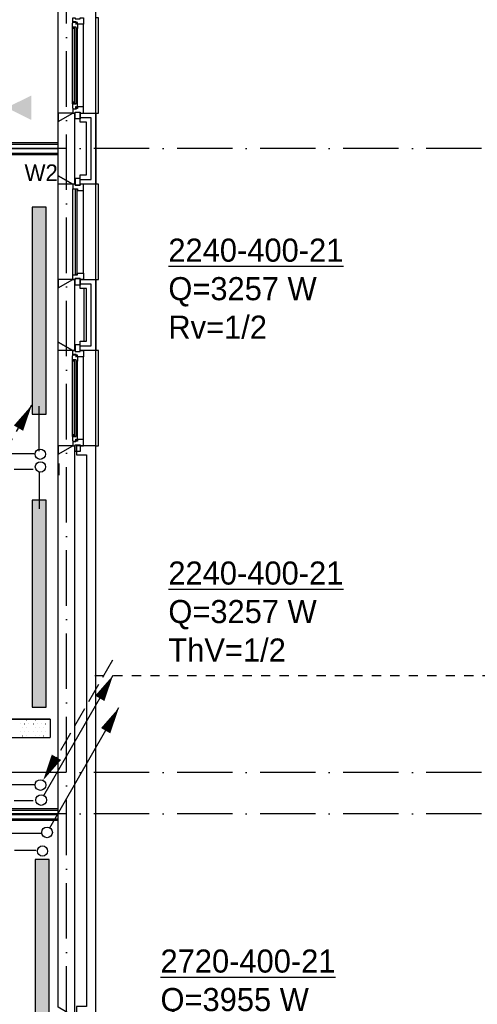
# Model space of a CAD drawing. Extents: x 25315 to 170951, y 867852 to 951952.
# Tile 111 of 119: x 133718 to 138676, y 910768 to 921423. Entities that reach past the tile are written whole.
import ezdxf

# ---------------------------------------------------------------- set-up
doc = ezdxf.new("R2010")
doc.units = 0
doc.header["$LTSCALE"] = 100
for name, pattern in [('2322107', [2000, 1000, 1000]), ('2322108', [7, 5, -2]), ('DASHDOT', [9, 6, -1.5, 0, -1.5]), ('HIDDEN', [2, 1, -1])]:
    doc.linetypes.add(name, pattern=pattern)
doc.layers.get('0').update_dxf_attribs({"linetype": 'CONTINUOUS'})
for name, color, linetype in [('AL$7----_STRAMIEN', 1, 'DASHDOT'), ('AL32----_BINNENKOZ', 7, 'CONTINUOUS'), ('BOUW', 8, 'CONTINUOUS'), ('KABELGOOT', 8, 'CONTINUOUS'), ('WI561---', 1, 'CONTINUOUS'), ('WL531---', 4, 'CONTINUOUS'), ('WL561---', 4, 'CONTINUOUS'), ('WL561---_AANVOER', 4, 'CONTINUOUS'), ('WL561---_RETOUR', 4, 'CONTINUOUS'), ('WL570---', 3, 'CONTINUOUS'), ('WM570---', 1, 'CONTINUOUS')]:
    doc.layers.add(name, color=color, linetype=linetype)
doc.styles.add('BURO-018', font='BUROFONT.shx', dxfattribs={"height": 180})
doc.styles.add('BURO-025', font='BUROFONT.shx', dxfattribs={"height": 250})

# ---------------------------------------------------------------- blocks, each defined once
blk = doc.blocks.new('2322401')
at = {"color": 0, "linetype": 'CONTINUOUS'}
for p, q in [((-0.5, 0.5, 1), (-0.5, 0.5)), ((-0.5, 0.5, 1), (-0.5, -0.5, 1)), ((0.5, 0.5, 1), (-0.5, 0.5, 1)), ((0.5, 0.5), (-0.5, 0.5)), ((-0.5, 0.5), (-0.5, -0.5)), ((0.5, 0.5, 1), (0.5, 0.5)), ((0.5, -0.5, 1), (0.5, 0.5, 1)), ((0.5, -0.5), (0.5, 0.5)), ((-0.5, -0.5, 1), (-0.5, -0.5)), ((-0.5, -0.5, 1), (0.5, -0.5, 1)), ((-0.5, -0.5), (0.5, -0.5)), ((0.5, -0.5, 1), (0.5, -0.5))]:
    blk.add_line(p, q, dxfattribs=at)
blk = doc.blocks.new('CVHATCH1')
at = {"color": 0, "linetype": 'CONTINUOUS'}
blk.add_solid([(-0.5, -0.5), (0.5, -0.5), (-0.5, 0.5), (0.5, 0.5)], dxfattribs=at)
blk = doc.blocks.new('LDV1107')
at = {"color": 0, "linetype": 'CONTINUOUS'}
blk.add_line((0.25, 0.433), (6.75, 11.691), dxfattribs=at)
blk.add_lwpolyline([(6.75, 11.691, 0, 1, 0), (5.5, 9.526, 1, 1, 0)], format="xyseb", dxfattribs=at)
blk.add_circle((0, 0), 0.5, dxfattribs=at)
blk = doc.blocks.new('LDV1109')
at = {"color": 0, "linetype": 'CONTINUOUS'}
for p, q in [((5.875, 10.176), (6.75, 11.691)), ((5.312, 9.202), (5.5, 9.526)), ((4, 6.928), (4.937, 8.552)), ((3.437, 5.954), (3.625, 6.279)), ((2.125, 3.681), (3.062, 5.304)), ((1.562, 2.706), (1.75, 3.031)), ((0.25, 0.433), (1.187, 2.057))]:
    blk.add_line(p, q, dxfattribs=at)
blk.add_lwpolyline([(6.75, 11.691, 0, 1, 0), (5.5, 9.526, 1, 1, 0)], format="xyseb", dxfattribs=at)
blk.add_circle((0, 0), 0.5, dxfattribs=at)
blk = doc.blocks.new('CVRINFO2')
at = {"color": 0, "linetype": 'CONTINUOUS', "style": 'BURO-025'}
for tag, p in [('CV_TEXT125', (0, 0)), ('CV_TEXT225', (0, -4.17)), ('CV_TEXT325', (0, -8.33)), ('CV_TEXT425', (0, -12.5))]:
    blk.add_attdef(tag, p, '', height=2.5, dxfattribs=at)
blk = doc.blocks.new('LDV3108')
at = {"color": 0, "linetype": 'CONTINUOUS'}
for p, q in [((6.75, 11.691), (5.813, 10.068)), ((5.438, 9.418), (4.5, 7.794)), ((4.125, 7.145), (3.188, 5.521)), ((2.813, 4.871), (1.875, 3.248)), ((1.5, 2.598), (0.563, 0.974))]:
    blk.add_line(p, q, dxfattribs=at)
blk.add_lwpolyline([(0.25, 0.433, 0, 1, 0), (1.5, 2.598, 1, 1, 0)], format="xyseb", dxfattribs=at)
blk.add_circle((0, 0), 0.5, dxfattribs=at)

msp = doc.modelspace()

# ---------------------------------------------------------------- hatches: boundary and pattern name
at = {"layer": 'WL570---'}
h = msp.add_hatch(color=1, dxfattribs=at)
h.paths.add_polyline_path([(133843.9, 920602.9), (133579.1, 920472), (133843.9, 920472)])
h.paths.add_polyline_path([(133843.9, 920472), (133579.1, 920472), (133579.1, 920469.5), (133843.9, 920338.7)])

# ---------------------------------------------------------------- linework, layer by layer
at = {"layer": 'AL$7----_STRAMIEN', "color": 1}
for p, q in [((134223.6, 877276.5), (134223.6, 949018.6)), ((144123.6, 920027.5), (54329.2, 920027.5)), ((144123.6, 913277.5), (54710.3, 913277.5)), ((144123.6, 912827.5), (54329.2, 912827.5))]:
    msp.add_line(p, q, dxfattribs=at)
at = {"layer": 'AL32----_BINNENKOZ', "color": 8, "linetype": 'HIDDEN'}
msp.add_line((134533.6, 914327.7), (144123.6, 914327.7), dxfattribs=at)
at = {"layer": 'BOUW'}
for p, q in [((134543.6, 880107.5), (134543.6, 929347.5)), ((134133.6, 920320.3), (134293.6, 920412.7)), ((134293.6, 920412.7), (134313.6, 920412.7)), ((134313.6, 920412.7), (134313.6, 919642.7)), ((134374.6, 920412.7), (134543.6, 920412.7)), ((134374.6, 920312.7), (134374.6, 920412.7)), ((134543.6, 920412.7), (134543.6, 919642.7)), ((134133.6, 919735.1), (134133.6, 920320.3)), ((134313.6, 920312.7), (134313.6, 919742.7)), ((134493.6, 920362.7), (134374.6, 920362.7)), ((134493.6, 920362.7), (134374.6, 920362.7)), ((134443.6, 920312.7), (134374.6, 920312.7)), ((134443.6, 919742.7), (134443.6, 920312.7)), ((134493.6, 919692.7), (134493.6, 920362.7)), ((134493.6, 919692.7), (134493.6, 920362.7)), ((134133.6, 920090.2), (127475.6, 920090.2)), ((127475.6, 920075.2), (134133.6, 920075.2)), ((127475.6, 920027.7), (134133.6, 920027.7)), ((134133.6, 919965.2), (134133.6, 920090.2)), ((127475.6, 919980.2), (134133.6, 919980.2)), ((127475.6, 919965.2), (134133.6, 919965.2)), ((134293.6, 919642.7), (134133.6, 919735.1)), ((134374.6, 919642.7), (134374.6, 919742.7)), ((134374.6, 919742.7), (134443.6, 919742.7)), ((134374.6, 919692.7), (134493.6, 919692.7)), ((134374.6, 919692.7), (134493.6, 919692.7)), ((134313.6, 919642.7), (134293.6, 919642.7)), ((134543.6, 919642.7), (134374.6, 919642.7)), ((134133.6, 918520.3), (134293.6, 918612.7)), ((134293.6, 918612.7), (134313.6, 918612.7)), ((134313.6, 918612.7), (134313.6, 917842.7)), ((134374.6, 918612.7), (134543.6, 918612.7)), ((134374.6, 918512.7), (134374.6, 918612.7)), ((134543.6, 918612.7), (134543.6, 917842.7)), ((134133.6, 917935.1), (134133.6, 918520.3)), ((134313.6, 918512.7), (134313.6, 917942.7)), ((134493.6, 918562.7), (134374.6, 918562.7)), ((134493.6, 918562.7), (134374.6, 918562.7)), ((134443.6, 918512.7), (134374.6, 918512.7)), ((134413.6, 918512.7), (134413.6, 917942.7)), ((134443.6, 917942.7), (134443.6, 918512.7)), ((134493.6, 917892.7), (134493.6, 918562.7)), ((134493.6, 917892.7), (134493.6, 918562.7)), ((134293.6, 917842.7), (134133.6, 917935.1)), ((134374.6, 917842.7), (134374.6, 917942.7)), ((134374.6, 917942.7), (134443.6, 917942.7)), ((134374.6, 917892.7), (134493.6, 917892.7)), ((134374.6, 917892.7), (134493.6, 917892.7)), ((134313.6, 917842.7), (134293.6, 917842.7)), ((134543.6, 917842.7), (134374.6, 917842.7)), ((134144.5, 916494.3), (134144.5, 916619.3)), ((134133.6, 912884.2), (129494.6, 912884.2)), ((129494.6, 912869.2), (134133.6, 912869.2)), ((129494.6, 912821.7), (134133.6, 912821.7)), ((129494.6, 912774.2), (134133.6, 912774.2)), ((129494.6, 912759.2), (134133.6, 912759.2))]:
    msp.add_line(p, q, dxfattribs=at)
for points in [[(134133.6, 920320.3), (134133.6, 921535.1)], [(134407.6, 920479.7), (134407.6, 921375.7)], [(134543.6, 920412.7), (134573.6, 920412.7), (134573.6, 921442.7), (134543.6, 921442.7)], [(134290.6, 920511.9), (134290.6, 921343.5)], [(134344.6, 920526.8), (134344.6, 921328.6)], [(134133.6, 918520.3), (134133.6, 919735.1)], [(134293.6, 918662.7), (134293.6, 919592.7)], [(134407.6, 918679.7), (134407.6, 919575.7)], [(134543.6, 918612.7), (134573.6, 918612.7), (134573.6, 919642.7), (134543.6, 919642.7)], [(134133.6, 916720.3), (134133.6, 917935.1)], [(134407.6, 916879.7), (134407.6, 917775.7)], [(134543.6, 916812.7), (134573.6, 916812.7), (134573.6, 917842.7), (134543.6, 917842.7)], [(134290.6, 916911.9), (134290.6, 917743.5)], [(134344.6, 916926.8), (134344.6, 917728.6)]]:
    msp.add_lwpolyline(points, dxfattribs=at)
for points in [[(134290.6, 921386), (134294.8, 921388.4), (134294.8, 921395.5), (134324.6, 921395.5), (134324.6, 921373), (134329.6, 921373), (134329.6, 921381), (134344.6, 921381), (134344.6, 921375.7), (134344.6, 921328.6), (134331.6, 921326.5), (134331.6, 921343.5), (134290.6, 921343.5)], [(134293.6, 921442.7), (134318.6, 921442.7), (134318.6, 921432.7), (134374.6, 921432.7), (134374.6, 921442.7), (134407.6, 921442.7), (134407.6, 921375.7), (134344.6, 921375.7), (134344.6, 921392.7), (134329.6, 921392.7), (134329.6, 921398.7), (134293.6, 921398.7)], [(134292.9, 921343.5), (134306.4, 921343.5), (134306.4, 921326.5), (134292.9, 921326.5)], [(134308.6, 920513.9), (134329.6, 920513.9), (134329.6, 921341.5), (134308.6, 921341.5)], [(134290.6, 920469.4), (134294.8, 920466.9), (134294.8, 920459.9), (134324.6, 920459.9), (134324.6, 920482.4), (134329.6, 920482.4), (134329.6, 920474.4), (134344.6, 920474.4), (134344.6, 920479.7), (134344.6, 920526.8), (134331.6, 920528.9), (134331.6, 920511.9), (134290.6, 920511.9)], [(134292.9, 920511.9), (134306.4, 920511.9), (134306.4, 920528.9), (134292.9, 920528.9)], [(134293.6, 920412.7), (134133.6, 920412.7), (134133.6, 920320.3)], [(134293.6, 920412.7), (134318.6, 920412.7), (134318.6, 920422.7), (134374.6, 920422.7), (134374.6, 920412.7), (134407.6, 920412.7), (134407.6, 920479.7), (134344.6, 920479.7), (134344.6, 920462.7), (134329.6, 920462.7), (134329.6, 920456.7), (134293.6, 920456.7)], [(134318.6, 920422.7), (134374.6, 920422.7), (134374.6, 920351.7), (134318.6, 920351.7)], [(134293.6, 919642.7), (134133.6, 919642.7), (134133.6, 919735.1)], [(134318.6, 919632.7), (134374.6, 919632.7), (134374.6, 919703.7), (134318.6, 919703.7)], [(134293.6, 919592.7), (134293.6, 919592.7), (134344.6, 919592.7), (134344.6, 919575.7), (134407.6, 919575.7), (134407.6, 919575.7), (134407.6, 919575.7), (134407.6, 919575.7), (134407.6, 919575.7), (134407.6, 919642.7), (134374.6, 919642.7), (134374.6, 919632.7), (134318.6, 919632.7), (134318.6, 919642.7), (134318.6, 919642.7), (134293.6, 919642.7)], [(134319.6, 918667.7), (134340.6, 918667.7), (134340.6, 919587.7), (134319.6, 919587.7)], [(134293.6, 918612.7), (134133.6, 918612.7), (134133.6, 918520.3)], [(134293.6, 918662.7), (134293.6, 918662.7), (134344.6, 918662.7), (134344.6, 918679.7), (134407.6, 918679.7), (134407.6, 918679.7), (134407.6, 918679.7), (134407.6, 918679.7), (134407.6, 918679.7), (134407.6, 918612.7), (134374.6, 918612.7), (134374.6, 918622.7), (134318.6, 918622.7), (134318.6, 918612.7), (134318.6, 918612.7), (134293.6, 918612.7)], [(134318.6, 918622.7), (134374.6, 918622.7), (134374.6, 918551.7), (134318.6, 918551.7)], [(134293.6, 917842.7), (134133.6, 917842.7), (134133.6, 917935.1)], [(134318.6, 917832.7), (134374.6, 917832.7), (134374.6, 917903.7), (134318.6, 917903.7)], [(134290.6, 917786), (134294.8, 917788.4), (134294.8, 917795.5), (134324.6, 917795.5), (134324.6, 917773), (134329.6, 917773), (134329.6, 917781), (134344.6, 917781), (134344.6, 917775.7), (134344.6, 917728.6), (134331.6, 917726.5), (134331.6, 917743.5), (134290.6, 917743.5)], [(134293.6, 917842.7), (134318.6, 917842.7), (134318.6, 917832.7), (134374.6, 917832.7), (134374.6, 917842.7), (134407.6, 917842.7), (134407.6, 917775.7), (134344.6, 917775.7), (134344.6, 917792.7), (134329.6, 917792.7), (134329.6, 917798.7), (134293.6, 917798.7)], [(134292.9, 917743.5), (134306.4, 917743.5), (134306.4, 917726.5), (134292.9, 917726.5)], [(134308.6, 916913.9), (134329.6, 916913.9), (134329.6, 917741.5), (134308.6, 917741.5)], [(134290.6, 916869.4), (134294.8, 916866.9), (134294.8, 916859.9), (134324.6, 916859.9), (134324.6, 916882.4), (134329.6, 916882.4), (134329.6, 916874.4), (134344.6, 916874.4), (134344.6, 916879.7), (134344.6, 916926.8), (134331.6, 916928.9), (134331.6, 916911.9), (134290.6, 916911.9)], [(134292.9, 916911.9), (134306.4, 916911.9), (134306.4, 916928.9), (134292.9, 916928.9)], [(134313.6, 910642.7), (134293.6, 910642.7), (134133.6, 910735.1), (134133.6, 916720.3), (134293.6, 916812.7), (134313.6, 916812.7)], [(134293.6, 916812.7), (134133.6, 916812.7), (134133.6, 916720.3)], [(134293.6, 916812.7), (134318.6, 916812.7), (134318.6, 916822.7), (134374.6, 916822.7), (134374.6, 916812.7), (134407.6, 916812.7), (134407.6, 916879.7), (134344.6, 916879.7), (134344.6, 916862.7), (134329.6, 916862.7), (134329.6, 916856.7), (134293.6, 916856.7)], [(134318.6, 916822.7), (134374.6, 916822.7), (134374.6, 916751.7), (134318.6, 916751.7)], [(134333.6, 910642.7), (134543.6, 910642.7), (134543.6, 916812.7), (134333.6, 916812.7), (134333.6, 916712.7), (134443.6, 916712.7), (134443.6, 916092.7), (134443.6, 910742.7), (134333.6, 910742.7)]]:
    msp.add_lwpolyline(points, close=True, dxfattribs=at)
at = {"layer": 'KABELGOOT', "color": 8}
for p, q in [((134047.2, 913855.3, 3710), (125932.3, 913855.3, 3710)), ((125932.3, 913855.3, 3650), (134047.2, 913855.3, 3650)), ((134047.2, 913855.3, 3650), (134047.2, 913655.3, 3650)), ((125932.3, 913655.3, 3650), (134047.2, 913655.3, 3650)), ((125932.3, 913655.3, 3710), (134047.2, 913655.3, 3710))]:
    msp.add_line(p, q, dxfattribs=at)
at = {"layer": 'WL531---', "color": 8}
for p, q in [((133748.8, 913846.5), (133749.5, 913846.5)), ((133793.2, 913846.5), (133793.9, 913846.5)), ((133887.3, 913846.5), (133888, 913846.5)), ((133931.8, 913846.5), (133932.5, 913846.5)), ((133976.2, 913846.5), (133976.9, 913846.5)), ((133726.9, 913802.8), (133727.6, 913802.8)), ((133727.6, 913715.3), (133728.3, 913715.3)), ((133749.5, 913759), (133750.2, 913759)), ((133771.3, 913802.8), (133772, 913802.8)), ((133772, 913715.3), (133772.7, 913715.3)), ((133793.9, 913759), (133794.6, 913759)), ((133815.8, 913802.8), (133816.5, 913802.8)), ((133816.5, 913715.3), (133817.2, 913715.3)), ((133865.4, 913802.8), (133866.1, 913802.8)), ((133866.1, 913715.3), (133866.8, 913715.3)), ((133888, 913759), (133888.7, 913759)), ((133909.9, 913802.8), (133910.6, 913802.8)), ((133910.6, 913715.3), (133911.3, 913715.3)), ((133932.5, 913759), (133933.2, 913759)), ((133954.3, 913802.8), (133955, 913802.8)), ((133955, 913715.3), (133955.7, 913715.3)), ((133976.9, 913759), (133977.6, 913759)), ((133998.8, 913802.8), (133999.5, 913802.8)), ((133999.5, 913715.3), (134000.2, 913715.3)), ((133750.2, 913671.5), (133750.9, 913671.5)), ((133794.6, 913671.5), (133795.3, 913671.5)), ((133888.7, 913671.5), (133889.4, 913671.5)), ((133933.2, 913671.5), (133933.9, 913671.5)), ((133977.6, 913671.5), (133978.3, 913671.5))]:
    msp.add_line(p, q, dxfattribs=at)
at = {"layer": 'WL561---'}
for p, q in [((133927.2, 916754.1), (133927.2, 917242.6)), ((133927.2, 916534.3), (133927.2, 916131.2))]:
    msp.add_line(p, q, dxfattribs=at)
at = {"layer": 'WL561---', "color": 1}
for centre in [(133941.2, 916721, -120), (133942.9, 916582.8, -120), (133965.1, 912426.7, -120)]:
    msp.add_circle(centre, 55.7, dxfattribs=at)
at = {"layer": 'WL561---_AANVOER', "linetype": '2322107'}
for p, q in [((133876.1, 916725.8), (133597.2, 916725.8)), ((133876.1, 913142), (133597.2, 913142)), ((133960.2, 912615.2), (133597.2, 912615.2))]:
    msp.add_line(p, q, dxfattribs=at)
at = {"layer": 'WL561---_RETOUR', "linetype": '2322108'}
for p, q in [((133863.5, 916554.1), (133657.5, 916554.1)), ((133863.5, 912970.4), (133657.5, 912970.4)), ((133896.6, 912432), (133662.2, 912432))]:
    msp.add_line(p, q, dxfattribs=at)

# ---------------------------------------------------------------- block references
at = {"layer": 'WI561---'}
ref = msp.add_blockref('CVRINFO2', (135328.8, 918804.1), dxfattribs=dict(at, xscale=100, yscale=100, zscale=100))
ref.add_attrib('CV_TEXT125', '%%u2240-400-21', (135328.8, 918804.1), dxfattribs={"layer": '0', "color": 2, "linetype": 'CONTINUOUS', "height": 250, "style": 'BURO-025'})
ref.add_attrib('CV_TEXT225', 'Q=3257 W', (135328.8, 918387.4), dxfattribs={"layer": '0', "color": 2, "linetype": 'CONTINUOUS', "height": 250, "style": 'BURO-025'})
ref.add_attrib('CV_TEXT325', 'Rv=1/2', (135328.8, 917970.8), dxfattribs={"layer": '0', "color": 2, "linetype": 'CONTINUOUS', "height": 250, "style": 'BURO-025'})
ref = msp.add_blockref('CVRINFO2', (135328.8, 915309.9), dxfattribs=dict(at, xscale=100, yscale=100, zscale=100))
ref.add_attrib('CV_TEXT125', '%%u2240-400-21', (135328.8, 915309.9), dxfattribs={"layer": '0', "color": 2, "linetype": 'CONTINUOUS', "height": 250, "style": 'BURO-025'})
ref.add_attrib('CV_TEXT225', 'Q=3257 W', (135328.8, 914893.3), dxfattribs={"layer": '0', "color": 2, "linetype": 'CONTINUOUS', "height": 250, "style": 'BURO-025'})
ref.add_attrib('CV_TEXT325', 'ThV=1/2', (135328.8, 914476.6), dxfattribs={"layer": '0', "color": 2, "linetype": 'CONTINUOUS', "height": 250, "style": 'BURO-025'})
ref = msp.add_blockref('CVRINFO2', (135243.6, 911111), dxfattribs=dict(at, xscale=100, yscale=100, zscale=100))
ref.add_attrib('CV_TEXT125', '%%u2720-400-21', (135243.6, 911111), dxfattribs={"layer": '0', "color": 2, "linetype": 'CONTINUOUS', "height": 250, "style": 'BURO-025'})
ref.add_attrib('CV_TEXT225', 'Q=3955 W', (135243.6, 910694.3), dxfattribs={"layer": '0', "color": 2, "linetype": 'CONTINUOUS', "height": 250, "style": 'BURO-025'})
ref.add_attrib('CV_TEXT325', 'ThV=1/2', (135243.6, 910277.7), dxfattribs={"layer": '0', "color": 2, "linetype": 'CONTINUOUS', "height": 250, "style": 'BURO-025'})
at = {"layer": 'WL531---', "color": 2, "xscale": 115.5, "yscale": 115.5, "zscale": 115.5}
msp.add_blockref('LDV1109', (133069.7, 915902.8), dxfattribs=at)
at = {"layer": 'WL561---', "yscale": 150, "rotation": 90}
for name, p, xscale, zscale in [('2322401', (133929.2, 918274.2), 2240, 400), ('CVHATCH1', (133929.2, 918274.2), 2240, 2240), ('2322401', (133929.2, 915104), 2240, 400), ('CVHATCH1', (133929.2, 915104), 2240, 2240), ('2322401', (133962.3, 910975.5), 2720, 400), ('CVHATCH1', (133962.3, 910975.5), 2720, 2720)]:
    msp.add_blockref(name, p, dxfattribs=dict(at, xscale=xscale, zscale=zscale))
at = {"layer": 'WL561---_AANVOER', "color": 2, "xscale": 115.5, "yscale": 115.5, "zscale": 115.5}
for p in [(133950.3, 912978.7), (134014.2, 912628.6)]:
    msp.add_blockref('LDV1107', p, dxfattribs=at)
at = {"layer": 'WL561---_RETOUR', "color": 2, "xscale": 115.5, "yscale": 115.5, "zscale": 115.5}
msp.add_blockref('LDV3108', (133942.7, 913141.1), dxfattribs=at)

# ---------------------------------------------------------------- texts
at = {"layer": 'WM570---', "color": 1, "style": 'BURO-018'}
msp.add_text('W2', height=180, dxfattribs=at).set_placement((133770.5, 919677))

doc.saveas('drawing.dxf')
